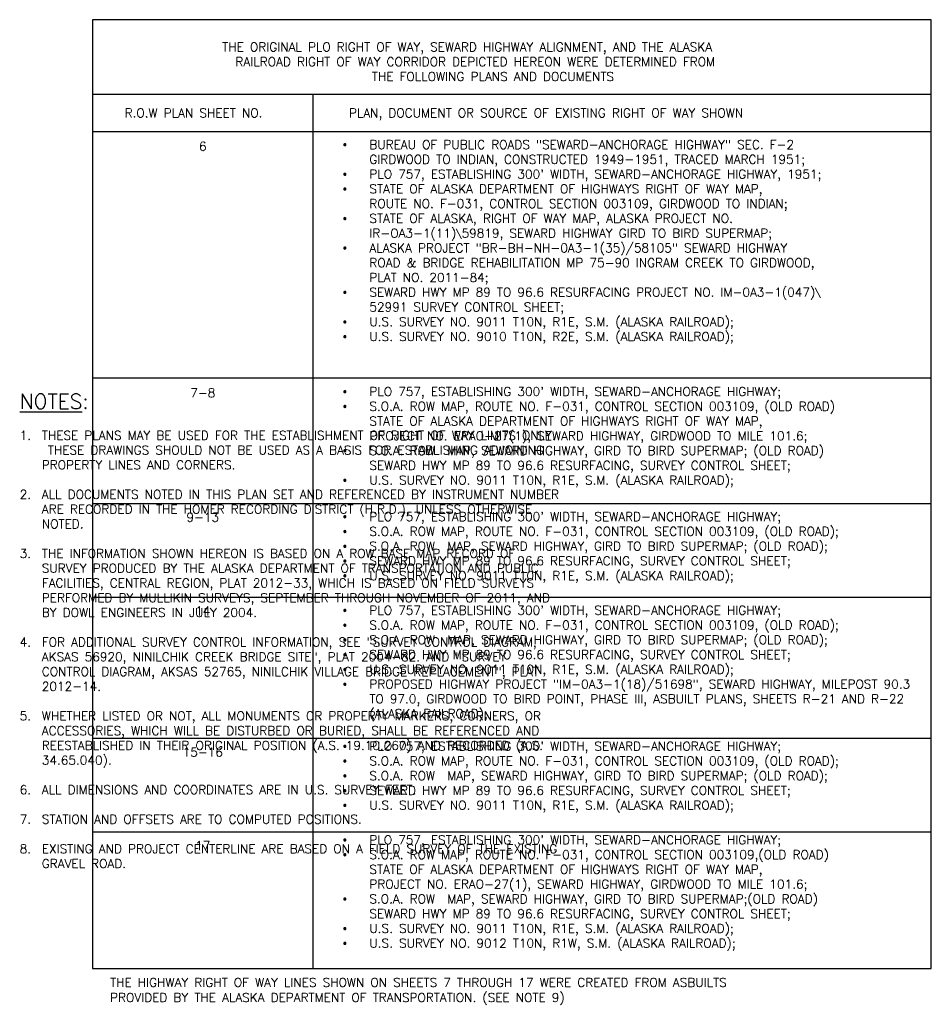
# Paper-space layout '18 NOTES' of a CAD drawing. Extents: x -13.5 to 34, y 0 to 22.
# Tile 1 of 9: x -13.5 to -1.1, y 5.9 to 19.2. Entities that reach past the tile are written whole.
import ezdxf
from ezdxf.enums import TextEntityAlignment as Align

# ---------------------------------------------------------------- set-up
doc = ezdxf.new("R2010")
doc.units = 0
doc.header["$MEASUREMENT"] = 0
doc.linetypes.add('1', pattern=[1000.0001, 1000, -0.0001])
doc.layers.add('V-ANNO-NOTES', color=3, linetype='Continuous')
doc.layers.add('V-ANNO-TEXT-T120', color=45, linetype='Continuous')
doc.styles.add('PS-L120', font='simplex.shx', dxfattribs={"height": 0.12})
doc.styles.add('Romans', font='romans.shx', dxfattribs={"height": 0.1})
doc.styles.add('ROMANSM', font='romansm.shx')

psp = doc.layouts.new('18 NOTES')

# ---------------------------------------------------------------- linework, layer by layer
at = {"layer": 'V-ANNO-NOTES', "color": 3}
psp.add_line((-12.495, 18.192), (-1.131, 18.192), dxfattribs=at)
at = {"layer": 'V-ANNO-NOTES'}
for p, q in [((-9.507, 6.35), (-9.507, 18.192)), ((-12.495, 17.687), (-1.131, 17.687)), ((-12.495, 14.348), (-1.131, 14.348)), ((-12.495, 12.649), (-1.131, 12.649)), ((-12.495, 11.38), (-1.131, 11.38)), ((-12.492, 9.467), (-1.128, 9.467)), ((-12.495, 8.199), (-1.131, 8.199))]:
    psp.add_line(p, q, dxfattribs=at)
at = {"layer": 'V-ANNO-NOTES', "color": 6, "flags": 128}
psp.add_lwpolyline([(-12.495, 19.202), (-12.495, 6.35), (-1.13, 6.35), (-1.131, 19.202)], close=True, dxfattribs=at)

# ---------------------------------------------------------------- texts
at = {"layer": 'V-ANNO-NOTES', "linetype": '1', "style": 'PS-L120'}
psp.add_text(' PLAN, DOCUMENT OR SOURCE OF EXISTING RIGHT OF WAY SHOWN ', height=0.12, dxfattribs=at).set_placement((-9.103, 17.879))
for s, p in [('6', (-11.001, 17.427)), ('7-8', (-11.001, 14.087)), ('9-13', (-11.001, 12.401)), ('14', (-11.001, 11.132)), ('15-16', (-11.001, 9.219)), ('17', (-11.001, 7.951))]:
    psp.add_text(s, height=0.12, dxfattribs=at).set_placement(p, align=Align.CENTER)
at = {"layer": 'V-ANNO-NOTES', "char_height": 0.12, "attachment_point": 1, "style": 'PS-L120'}
for s, insert, width in [('\\pi0.017143;THE ORIGINAL PLO RIGHT OF WAY, SEWARD HIGHWAY ALIGNMENT, AND THE ALASKA \\P\\pi0.19714;RAILROAD RIGHT OF WAY CORRIDOR DEPICTED HEREON WERE DETERMINED FROM \\P\\pi2.0457;THE FOLLOWING PLANS AND DOCUMENTS ', (-10.755, 18.892), 7.84), ('R.O.W PLAN SHEET NO.', (-12.06, 17.998), 2.17526), ('\\pi-0.36,l0.36,t0.36;{\\fSymbol|b0|i0|c2|p18;·^I}BUREAU OF PUBLIC ROADS "SEWARD-ANCHORAGE HIGHWAY" SEC. F-2\\P^IGIRDWOOD TO INDIAN, CONSTRUCTED 1949-1951, TRACED MARCH 1951;\\P{\\fSymbol|b0|i0|c2|p18;·^I}PLO 757, ESTABLISHING 300\' WIDTH, SEWARD-ANCHORAGE HIGHWAY, 1951;\\P{\\fSymbol|b0|i0|c2|p18;·^I}STATE OF ALASKA DEPARTMENT OF HIGHWAYS RIGHT OF WAY MAP, \\P^IROUTE NO. F-031, CONTROL SECTION 003109, GIRDWOOD TO INDIAN; \\P{\\fSymbol|b0|i0|c2|p18;·^I}STATE OF ALASKA, RIGHT OF WAY MAP, ALASKA PROJECT NO.\\P^IIR-OA3-1(11)\\\\59819, SEWARD HIGHWAY GIRD TO BIRD SUPERMAP;\\P{\\fSymbol|b0|i0|c2|p18;·^I}ALASKA PROJECT "BR-BH-NH-0A3-1(35)/58105" SEWARD HIGHWAY\\P^IROAD & BRIDGE REHABILITATION MP 75-90 INGRAM CREEK TO GIRDWOOD, \\P\\pi0;PLAT NO. 2011-84;\\P\\pi-0.36;{\\fSymbol|b0|i0|c2|p18;·^I}SEWARD HWY MP 89 TO 96.6 RESURFACING PROJECT NO. IM-0A3-1(047)\\\\\\P^I52991 SURVEY CONTROL SHEET;\\P{\\fSymbol|b0|i0|c2|p18;·^I}U.S. SURVEY NO. 9011 T10N, R1E, S.M. (ALASKA RAILROAD);\\P{\\fSymbol|b0|i0|c2|p18;·^I}U.S. SURVEY NO. 9010 T10N, R2E, S.M. (ALASKA RAILROAD);\\P', (-9.103, 17.57), 7.85406), ("\\pi-0.36,l0.36,t0.36;{\\fSymbol|b0|i0|c2|p18;·^I}PLO 757, ESTABLISHING 300' WIDTH, SEWARD-ANCHORAGE HIGHWAY;\\P{\\fSymbol|b0|i0|c2|p18;·^I}S.O.A. ROW MAP, ROUTE NO. F-031, CONTROL SECTION 003109, (OLD ROAD)\\P^ISTATE OF ALASKA DEPARTMENT OF HIGHWAYS RIGHT OF WAY MAP, \\P^IPROJECT NO. ERAO-27(1), SEWARD HIGHWAY, GIRDWOOD TO MILE 101.6;  \\P{\\fSymbol|b0|i0|c2|p18;·^I}S.O.A. ROW  MAP, SEWARD HIGHWAY, GIRD TO BIRD SUPERMAP; (OLD ROAD) \\P^ISEWARD HWY MP 89 TO 96.6 RESURFACING, SURVEY CONTROL SHEET;\\P{\\fSymbol|b0|i0|c2|p18;·^I}U.S. SURVEY NO. 9011 T10N, R1E, S.M. (ALASKA RAILROAD);\\P", (-9.103, 14.224), 7.89963), ("\\pi-0.36,l0.36,t0.36;{\\fSymbol|b0|i0|c2|p18;·^I}PLO 757, ESTABLISHING 300' WIDTH, SEWARD-ANCHORAGE HIGHWAY;\\P{\\fSymbol|b0|i0|c2|p18;·^I}S.O.A. ROW MAP, ROUTE NO. F-031, CONTROL SECTION 003109, (OLD ROAD);\\P{\\fSymbol|b0|i0|c2|p18;·^I}S.O.A. ROW  MAP, SEWARD HIGHWAY, GIRD TO BIRD SUPERMAP; (OLD ROAD); \\P{\\fSymbol|b0|i0|c2|p18;·^I}SEWARD HWY MP 89 TO 96.6 RESURFACING, SURVEY CONTROL SHEET;\\P{\\fSymbol|b0|i0|c2|p18;·^I}U.S. SURVEY NO. 9011 T10N, R1E, S.M. (ALASKA RAILROAD);", (-9.103, 12.53), 7.74047), ('\\pi-0.36,l0.36,t0.36;{\\fSymbol|b0|i0|c2|p18;·^I}PLO 757, ESTABLISHING 300\' WIDTH, SEWARD-ANCHORAGE HIGHWAY;\\P{\\fSymbol|b0|i0|c2|p18;·^I}S.O.A. ROW MAP, ROUTE NO. F-031, CONTROL SECTION 003109, (OLD ROAD);\\P{\\fSymbol|b0|i0|c2|p18;·^I}S.O.A. ROW  MAP, SEWARD HIGHWAY, GIRD TO BIRD SUPERMAP; (OLD ROAD); \\P{\\fSymbol|b0|i0|c2|p18;·^I}SEWARD HWY MP 89 TO 96.6 RESURFACING, SURVEY CONTROL SHEET;\\P{\\fSymbol|b0|i0|c2|p18;·^I}U.S. SURVEY NO. 9011 T10N, R1E, S.M. (ALASKA RAILROAD);\\P{\\fSymbol|b0|i0|c2|p18;·^I}PROPOSED HIGHWAY PROJECT "IM-0A3-1(18)/51698", SEWARD HIGHWAY, MILEPOST 90.3 TO 97.0, GIRDWOOD TO BIRD POINT, PHASE III, ASBUILT PLANS, SHEETS R-21 AND R-22 (ALASKA RAILROAD);', (-9.103, 11.261), 7.81314), ("\\pi-0.36,l0.36,t0.36;{\\fSymbol|b0|i0|c2|p18;·^I}PLO 757, ESTABLISHING 300' WIDTH, SEWARD-ANCHORAGE HIGHWAY;\\P{\\fSymbol|b0|i0|c2|p18;·^I}S.O.A. ROW MAP, ROUTE NO. F-031, CONTROL SECTION 003109, (OLD ROAD);\\P{\\fSymbol|b0|i0|c2|p18;·^I}S.O.A. ROW  MAP, SEWARD HIGHWAY, GIRD TO BIRD SUPERMAP; (OLD ROAD); \\P{\\fSymbol|b0|i0|c2|p18;·^I}SEWARD HWY MP 89 TO 96.6 RESURFACING, SURVEY CONTROL SHEET;\\P{\\fSymbol|b0|i0|c2|p18;·^I}U.S. SURVEY NO. 9011 T10N, R1E, S.M. (ALASKA RAILROAD);", (-9.103, 9.42), 7.75588), ("\\pi-0.36,l0.36,t0.36;{\\fSymbol|b0|i0|c2|p18;·^I}PLO 757, ESTABLISHING 300' WIDTH, SEWARD-ANCHORAGE HIGHWAY;\\P{\\fSymbol|b0|i0|c2|p18;·^I}S.O.A. ROW MAP, ROUTE NO. F-031, CONTROL SECTION 003109,(OLD ROAD)\\P^ISTATE OF ALASKA DEPARTMENT OF HIGHWAYS RIGHT OF WAY MAP, \\P^IPROJECT NO. ERAO-27(1), SEWARD HIGHWAY, GIRDWOOD TO MILE 101.6;  \\P{\\fSymbol|b0|i0|c2|p18;·^I}S.O.A. ROW  MAP, SEWARD HIGHWAY, GIRD TO BIRD SUPERMAP;(OLD ROAD) \\P^ISEWARD HWY MP 89 TO 96.6 RESURFACING, SURVEY CONTROL SHEET;\\P{\\fSymbol|b0|i0|c2|p18;·^I}U.S. SURVEY NO. 9011 T10N, R1E, S.M. (ALASKA RAILROAD);\\P{\\fSymbol|b0|i0|c2|p18;·^I}U.S. SURVEY NO. 9012 T10N, R1W, S.M. (ALASKA RAILROAD);\\P", (-9.103, 8.151), 7.84341)]:
    psp.add_mtext(s, dxfattribs=dict(at, insert=insert, width=width))
at = {"layer": 'V-ANNO-NOTES', "insert": (-12.257, 6.219), "char_height": 0.12, "width": 10.61422, "attachment_point": 1, "line_spacing_factor": 1.02, "style": 'Romans'}
psp.add_mtext('{\\Fsimplex|c0;THE HIGHWAY RIGHT OF WAY LINES SHOWN ON SHEETS 7 THROUGH 17 WERE CREATED FROM ASBUILTS \\PPROVIDED BY THE ALASKA DEPARTMENT OF TRANSPORTATION. (SEE NOTE 9) \\P}', dxfattribs=at)
at = {"layer": 'V-ANNO-TEXT-T120', "insert": (-13.482, 14.131), "char_height": 0.1, "width": 7.93562, "attachment_point": 1, "style": 'ROMANSM'}
psp.add_mtext('{\\H2x;\\L\\C6;NOTES\\l:\\P}\\P\\pi-0.3,l0.3,t0.3;{\\H1.2x;1.^ITHESE PLANS MAY BE USED FOR THE ESTABLISHMENT OF RIGHT OF WAY LIMITS ONLY.  THESE DRAWINGS SHOULD NOT BE USED AS A BASIS FOR ESTABLISHING ADJOINING PROPERTY LINES AND CORNERS. \\P\\pi0,l0,tz;\\P\\pi-0.3,l0.3,t0.3;2.^IALL DOCUMENTS NOTED IN THIS PLAN SET AND REFERENCED BY INSTRUMENT NUMBER ARE RECORDED IN THE HOMER RECORDING DISTRICT (H.R.D.), UNLESS OTHERWISE NOTED.\\P\\pi0,l0,tz;\\P\\pi-0.3,l0.3,t0.3;3.^ITHE INFORMATION SHOWN HEREON IS BASED ON A ROW BASE MAP RECORD OF SURVEY PRODUCED BY THE ALASKA DEPARTMENT OF TRANSPORTATION AND PUBLIC FACILITIES, CENTRAL REGION, PLAT 2012-33, WHICH IS BASED ON FIELD SURVEYS PERFORMED BY MULLIKIN SURVEYS, SEPTEMBER THROUGH NOVEMBER OF 2011, AND BY DOWL ENGINEERS IN JULY 2004.\\P\\pi0,l0,tz;\\P\\pi-0.3,l0.3,t0.3;4.^IFOR ADDITIONAL SURVEY CONTROL INFORMATION, SEE "SURVEY CONTROL DIAGRAM, AKSAS 56920, NINILCHIK CREEK BRIDGE SITE", PLAT 2004-82. AND "SURVEY CONTROL DIAGRAM, AKSAS 52765, NINILCHIK VILLAGE BRIDGE REPLACEMENT", PLAT 2012-14.\\P\\pi0,l0,tz;\\P\\pi-0.3,l0.3,t0.3;5.^IWHETHER LISTED OR NOT, ALL MONUMENTS OR PROPERTY MARKERS, CORNERS, OR ACCESSORIES, WHICH WILL BE DISTURBED OR BURIED, SHALL BE REFERENCED AND REESTABLISHED IN THEIR ORIGINAL POSITION (A.S. 19.10.260) AND RECORDED (A.S. 34.65.040).\\P\\pi0,l0,tz;\\P\\pi-0.3,l0.3,t0.3;6.^IALL DIMENSIONS AND COORDINATES ARE IN U.S. SURVEY FEET.\\P\\pi0,l0,tz;\\P\\pi-0.3,l0.3,t0.3;7.^ISTATION AND OFFSETS ARE TO COMPUTED POSITIONS.\\P\\pi0,l0,tz;\\P\\pi-0.3,l0.3,t0.3;8.^IEXISTING AND PROJECT CENTERLINE ARE BASED ON A FIELD SURVEY OF THE EXISTING GRAVEL ROAD.}', dxfattribs=at)

doc.saveas('drawing.dxf')
